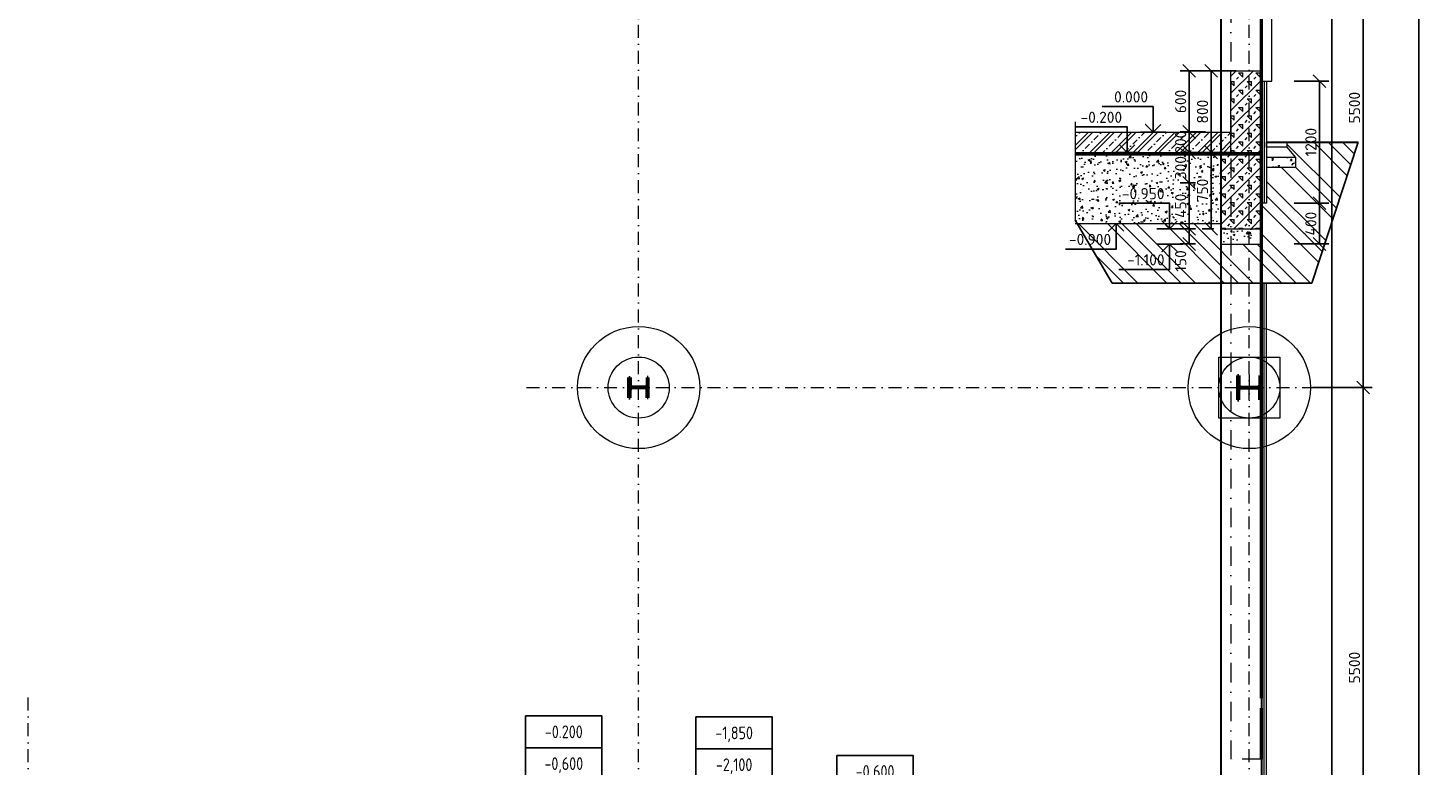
# Model space of a CAD drawing. Header units: millimetres. Extents: x -118752 to 407724, y -73278 to 155058.
# Tile 218 of 256: x 218757 to 232512, y -36699 to -29450. Entities that reach past the tile are written whole.
import ezdxf
from ezdxf.enums import TextEntityAlignment as Align

# ---------------------------------------------------------------- set-up
doc = ezdxf.new("R2010")
doc.units = ezdxf.units.MM
doc.header["$LTSCALE"] = 10
doc.linetypes.add('DASHDOT', pattern=[25.4, 12.7, -6.35, 0, -6.35])
doc.linetypes.add('IZOLACE_VODOTESNA_0.5', pattern=[30, 15, -15])
for name, color, linetype, lineweight in [('CKIZOLACE', 1, 'Continuous', 18), ('CKKOTY', 3, 'Continuous', 25), ('CKKOTY_VYS', 3, 'Continuous', 25), ('CKRASTR', 7, 'DASHDOT', 15), ('CKSTENY_PODROVINOU', 7, 'Continuous', 25), ('CKSTENY_REZ', 6, 'Continuous', 50), ('CSPROFILY_OSY', 1, 'DASHDOT', 18), ('CSPROFILY_REZY', 4, 'Continuous', 50), ('srafy', 7, 'Continuous', 18), ('zaklady tence', 2, 'Continuous', 15), ('základy', 5, 'Continuous', 30)]:
    doc.layers.add(name, color=color, linetype=linetype, lineweight=lineweight)
doc.styles.get("Standard").update_dxf_attribs({"font": 'isocpeur.ttf'})
doc.linetypes.add('IZOLACE_PROTIOTRESOVA', pattern='A,0.001,[219,CADKON.SHX,S=1,R=0,X=0,Y=0],-1,[219,CADKON.SHX,S=1,R=180,X=1,Y=0],-1', length=2.001)
doc.linetypes.add('PRERUSENI', pattern='A,60,[100,CADKON.SHX,S=2.5,R=0,X=0,Y=0],-10', length=70)
doc.dimstyles.new('CADKON', dxfattribs={"dimscale": 50, "dimtxt": 2.2, "dimasz": 2.5, "dimexe": 1.8, "dimexo": 5, "dimgap": 0.6, "dimtad": 1, "dimrnd": 1, "dimtxsty": 'Standard', "dimblk1": 'OBLIQUE', "dimblk2": 'OBLIQUE', "dimsah": 1, "dimcen": 2.5, "dimadec": 1, "dimazin": 2, "dimtfac": 1, "dimtdec": 4, "dimtix": 1, "dimtmove": 2, "dimatfit": 3, "dimldrblk": 'OPEN30', "dimfxl": 5, "dimfxlon": 1, "dimtolj": 1, "dimarcsym": 0})

# ---------------------------------------------------------------- blocks, each defined once
blk = doc.blocks.new('_OBLIQUE')
at = {"color": 0, "linetype": 'ByBlock'}
blk.add_line((-0.5, -0.5), (0.5, 0.5), dxfattribs=at)
blk = doc.blocks.new('*D8359')
at = {"layer": 'CKKOTY', "color": 0, "lineweight": -2}
for p, q in [((231377, -16332), (232512, -16332)), ((232422, -16332), (232422, -38632)), ((231377, -38632), (232512, -38632))]:
    blk.add_line(p, q, dxfattribs=at)
at = {"layer": 'Defpoints', "color": 0}
for p in [(230877, -16332), (230877, -38632), (232422, -38632)]:
    blk.add_point(p, dxfattribs=at)
at = {"layer": 'CKKOTY', "color": 0, "lineweight": -2, "xscale": 125, "yscale": 125, "zscale": 125}
for p, rotation in [((232422, -16332), 90), ((232422, -38632), 270)]:
    blk.add_blockref('_OBLIQUE', p, dxfattribs=dict(at, rotation=rotation))
at = {"layer": 'CKKOTY', "color": 0, "insert": (232337, -27482), "char_height": 110, "attachment_point": 5, "rotation": 90}
blk.add_mtext('\\A1;22300', dxfattribs=at)
blk = doc.blocks.new('_Open30')
at = {"color": 0, "lineweight": -2}
for p, q in [((-1, 0.27), (0, 0)), ((0, 0), (-1, -0.27)), ((0, 0), (-1, 0))]:
    blk.add_line(p, q, dxfattribs=at)
blk = doc.blocks.new('*D8360')
at = {"layer": 'CKKOTY', "color": 0, "lineweight": -2}
for p, q in [((231382, -32982), (231965, -32982)), ((231875, -38482), (231875, -32982)), ((232257, -38482), (231965, -38482))]:
    blk.add_line(p, q, dxfattribs=at)
at = {"layer": 'Defpoints', "color": 0}
for p in [(230882, -32982), (231875, -32982), (231757, -38482)]:
    blk.add_point(p, dxfattribs=at)
at = {"layer": 'CKKOTY', "color": 0, "lineweight": -2, "xscale": 125, "yscale": 125, "zscale": 125}
for p, rotation in [((231875, -32982), 90), ((231875, -38482), 270)]:
    blk.add_blockref('_OBLIQUE', p, dxfattribs=dict(at, rotation=rotation))
at = {"layer": 'CKKOTY', "color": 0, "insert": (231790, -35732), "char_height": 110, "attachment_point": 5, "rotation": 90}
blk.add_mtext('\\A1;5500', dxfattribs=at)
blk = doc.blocks.new('*D8361')
at = {"layer": 'CKKOTY', "color": 0, "lineweight": -2}
for p, q in [((231382, -27482), (231965, -27482)), ((231875, -32982), (231875, -27482)), ((231382, -32982), (231965, -32982))]:
    blk.add_line(p, q, dxfattribs=at)
at = {"layer": 'Defpoints', "color": 0}
for p in [(230882, -27482), (231875, -27482), (230882, -32982)]:
    blk.add_point(p, dxfattribs=at)
at = {"layer": 'CKKOTY', "color": 0, "lineweight": -2, "xscale": 125, "yscale": 125, "zscale": 125}
for p, rotation in [((231875, -27482), 90), ((231875, -32982), 270)]:
    blk.add_blockref('_OBLIQUE', p, dxfattribs=dict(at, rotation=rotation))
at = {"layer": 'CKKOTY', "color": 0, "insert": (231790, -30232), "char_height": 110, "attachment_point": 5, "rotation": 90}
blk.add_mtext('\\A1;5500', dxfattribs=at)
blk = doc.blocks.new('CK_S_EXT_HEAHEA240')
for p, q in [((-120, 115), (120, 115)), ((-120, 115), (-120, 103)), ((-120, 103), (-24.75, 103)), ((-3.75, -82), (-3.75, 82)), ((3.75, -82), (3.75, 82)), ((120, 103), (24.75, 103)), ((120, 115), (120, 103)), ((-120, -115), (-120, -103)), ((-120, -103), (-24.75, -103)), ((-120, -115), (120, -115)), ((120, -103), (24.75, -103)), ((120, -115), (120, -103))]:
    blk.add_line(p, q)
for centre, start, end in [((-24.75, 82), 0, 90), ((24.75, 82), 90, 180), ((-24.75, -82), 270, 0), ((24.75, -82), 180, 270)]:
    blk.add_arc(centre, 21, start, end)
blk = doc.blocks.new('CK_S_EXT_HEAHEA200')
for p, q in [((-100, 95), (100, 95)), ((-100, 95), (-100, 85)), ((-100, 85), (-21.25, 85)), ((-3.25, -67), (-3.25, 67)), ((3.25, -67), (3.25, 67)), ((100, 85), (21.25, 85)), ((100, 95), (100, 85)), ((-100, -95), (-100, -85)), ((-100, -85), (-21.25, -85)), ((-100, -95), (100, -95)), ((100, -85), (21.25, -85)), ((100, -95), (100, -85))]:
    blk.add_line(p, q)
for centre, start, end in [((-21.25, 67), 0, 90), ((21.25, 67), 90, 180), ((-21.25, -67), 270, 0), ((21.25, -67), 180, 270)]:
    blk.add_arc(centre, 18, start, end)
blk = doc.blocks.new('*D9444')
at = {"layer": 'CKKOTY', "color": 0, "lineweight": -2}
for p, q in [((231319, -16732), (231659, -16732)), ((231569, -16732), (231569, -38632)), ((231319, -38632), (231659, -38632))]:
    blk.add_line(p, q, dxfattribs=at)
at = {"layer": 'Defpoints', "color": 0}
for p in [(230877, -16732), (230877, -38632), (231569, -38632)]:
    blk.add_point(p, dxfattribs=at)
at = {"layer": 'CKKOTY', "color": 0, "lineweight": -2, "xscale": 125, "yscale": 125, "zscale": 125}
for p, rotation in [((231569, -16732), 90), ((231569, -38632), 270)]:
    blk.add_blockref('_OBLIQUE', p, dxfattribs=dict(at, rotation=rotation))
at = {"layer": 'CKKOTY', "color": 0, "insert": (231484, -27682), "char_height": 110, "attachment_point": 5, "rotation": 90}
blk.add_mtext('\\A1;21900', dxfattribs=at)
blk = doc.blocks.new('*D9457')
at = {"layer": 'CKKOTY', "color": 0, "lineweight": -2}
for p, q in [((230327, -29871), (230077, -29871)), ((230167, -29871), (230167, -30471)), ((230327, -30471), (230077, -30471))]:
    blk.add_line(p, q, dxfattribs=at)
at = {"layer": 'Defpoints', "color": 0}
for p in [(230577, -29871), (230167, -30471), (230577, -30471)]:
    blk.add_point(p, dxfattribs=at)
at = {"layer": 'CKKOTY', "color": 0, "lineweight": -2, "xscale": 125, "yscale": 125, "zscale": 125}
for p, rotation in [((230167, -29871), 90), ((230167, -30471), 270)]:
    blk.add_blockref('_OBLIQUE', p, dxfattribs=dict(at, rotation=rotation))
at = {"layer": 'CKKOTY', "color": 0, "insert": (230082, -30171), "char_height": 110, "attachment_point": 5, "rotation": 90}
blk.add_mtext('\\A1;600', dxfattribs=at)
blk = doc.blocks.new('*D9458')
at = {"layer": 'CKKOTY', "color": 0, "lineweight": -2}
for p, q in [((230327, -30471), (230077, -30471)), ((230167, -30471), (230167, -30671)), ((230327, -30671), (230077, -30671))]:
    blk.add_line(p, q, dxfattribs=at)
at = {"layer": 'Defpoints', "color": 0}
for p in [(230577, -30471), (230167, -30671), (230577, -30671)]:
    blk.add_point(p, dxfattribs=at)
at = {"layer": 'CKKOTY', "color": 0, "lineweight": -2, "xscale": 125, "yscale": 125, "zscale": 125}
for p, rotation in [((230167, -30471), 270), ((230167, -30671), 90)]:
    blk.add_blockref('_OBLIQUE', p, dxfattribs=dict(at, rotation=rotation))
at = {"layer": 'CKKOTY', "color": 0, "insert": (230082, -30571), "char_height": 110, "attachment_point": 5, "rotation": 90}
blk.add_mtext('\\A1;200', dxfattribs=at)
blk = doc.blocks.new('*D9459')
at = {"layer": 'CKKOTY', "color": 0, "lineweight": -2}
for p, q in [((230327, -30671), (230077, -30671)), ((230167, -30671), (230167, -30971)), ((230227, -30971), (230077, -30971))]:
    blk.add_line(p, q, dxfattribs=at)
at = {"layer": 'Defpoints', "color": 0}
for p in [(230577, -30671), (230167, -30971), (230477, -30971)]:
    blk.add_point(p, dxfattribs=at)
at = {"layer": 'CKKOTY', "color": 0, "lineweight": -2, "xscale": 125, "yscale": 125, "zscale": 125}
for p, rotation in [((230167, -30671), 90), ((230167, -30971), 270)]:
    blk.add_blockref('_OBLIQUE', p, dxfattribs=dict(at, rotation=rotation))
at = {"layer": 'CKKOTY', "color": 0, "insert": (230082, -30821), "char_height": 110, "attachment_point": 5, "rotation": 90}
blk.add_mtext('\\A1;300', dxfattribs=at)
blk = doc.blocks.new('*D9460')
at = {"layer": 'CKKOTY', "color": 0, "lineweight": -2}
for p, q in [((230227, -30971), (230077, -30971)), ((230167, -30971), (230167, -31421)), ((230227, -31421), (230077, -31421))]:
    blk.add_line(p, q, dxfattribs=at)
at = {"layer": 'Defpoints', "color": 0}
for p in [(230477, -30971), (230167, -31421), (230477, -31421)]:
    blk.add_point(p, dxfattribs=at)
at = {"layer": 'CKKOTY', "color": 0, "lineweight": -2, "xscale": 125, "yscale": 125, "zscale": 125}
for p, rotation in [((230167, -30971), 90), ((230167, -31421), 270)]:
    blk.add_blockref('_OBLIQUE', p, dxfattribs=dict(at, rotation=rotation))
at = {"layer": 'CKKOTY', "color": 0, "insert": (230082, -31196), "char_height": 110, "attachment_point": 5, "rotation": 90}
blk.add_mtext('\\A1;450', dxfattribs=at)
blk = doc.blocks.new('*D9461')
at = {"layer": 'CKKOTY', "color": 0, "lineweight": -2}
for p, q in [((230227, -31421), (230077, -31421)), ((230167, -31421), (230167, -31571)), ((230227, -31571), (230077, -31571))]:
    blk.add_line(p, q, dxfattribs=at)
at = {"layer": 'Defpoints', "color": 0}
for p in [(230477, -31421), (230167, -31571), (230477, -31571)]:
    blk.add_point(p, dxfattribs=at)
at = {"layer": 'CKKOTY', "color": 0, "lineweight": -2, "xscale": 125, "yscale": 125, "zscale": 125}
for p, rotation in [((230167, -31421), 90), ((230167, -31571), 270)]:
    blk.add_blockref('_OBLIQUE', p, dxfattribs=dict(at, rotation=rotation))
at = {"layer": 'CKKOTY', "color": 0, "insert": (230082, -31738), "char_height": 110, "attachment_point": 5, "rotation": 90}
blk.add_mtext('\\A1;150', dxfattribs=at)
blk = doc.blocks.new('*D9462')
at = {"layer": 'CKKOTY', "color": 0, "lineweight": -2}
for p, q in [((230627, -29871), (230292, -29871)), ((230382, -29871), (230382, -30671)), ((230627, -30671), (230292, -30671))]:
    blk.add_line(p, q, dxfattribs=at)
at = {"layer": 'Defpoints', "color": 0}
for p in [(230877, -29871), (230382, -30671), (230877, -30671)]:
    blk.add_point(p, dxfattribs=at)
at = {"layer": 'CKKOTY', "color": 0, "lineweight": -2, "xscale": 125, "yscale": 125, "zscale": 125}
for p, rotation in [((230382, -29871), 90), ((230382, -30671), 270)]:
    blk.add_blockref('_OBLIQUE', p, dxfattribs=dict(at, rotation=rotation))
at = {"layer": 'CKKOTY', "color": 0, "insert": (230297, -30271), "char_height": 110, "attachment_point": 5, "rotation": 90}
blk.add_mtext('\\A1;800', dxfattribs=at)
blk = doc.blocks.new('*D9463')
at = {"layer": 'CKKOTY', "color": 0, "lineweight": -2}
for p, q in [((230327, -30671), (230292, -30671)), ((230382, -30671), (230382, -31421)), ((230408, -31421), (230292, -31421))]:
    blk.add_line(p, q, dxfattribs=at)
at = {"layer": 'Defpoints', "color": 0}
for p in [(230577, -30671), (230382, -31421), (230658, -31421)]:
    blk.add_point(p, dxfattribs=at)
at = {"layer": 'CKKOTY', "color": 0, "lineweight": -2, "xscale": 125, "yscale": 125, "zscale": 125}
for p, rotation in [((230382, -30671), 90), ((230382, -31421), 270)]:
    blk.add_blockref('_OBLIQUE', p, dxfattribs=dict(at, rotation=rotation))
at = {"layer": 'CKKOTY', "color": 0, "insert": (230297, -31046), "char_height": 110, "attachment_point": 5, "rotation": 90, "bg_fill": 3, "box_fill_scale": 1.1, "bg_fill_color": 256, "bg_fill_true_color": 13158600, "bg_fill_transparency": 0}
blk.add_mtext('\\A1;750', dxfattribs=at)
blk = doc.blocks.new('*D9467')
at = {"layer": 'CKKOTY', "color": 0, "lineweight": -2}
for p, q in [((231197, -29971), (231537, -29971)), ((231447, -29971), (231447, -31171)), ((231197, -31171), (231537, -31171))]:
    blk.add_line(p, q, dxfattribs=at)
at = {"layer": 'Defpoints', "color": 0}
for p in [(230877, -29971), (230927, -31171), (231447, -31171)]:
    blk.add_point(p, dxfattribs=at)
at = {"layer": 'CKKOTY', "color": 0, "lineweight": -2, "xscale": 125, "yscale": 125, "zscale": 125}
for p, rotation in [((231447, -29971), 90), ((231447, -31171), 270)]:
    blk.add_blockref('_OBLIQUE', p, dxfattribs=dict(at, rotation=rotation))
at = {"layer": 'CKKOTY', "color": 0, "insert": (231362, -30571), "char_height": 110, "attachment_point": 5, "rotation": 90}
blk.add_mtext('\\A1;1200', dxfattribs=at)
blk = doc.blocks.new('*D9468')
at = {"layer": 'CKKOTY', "color": 0, "lineweight": -2}
for p, q in [((231197, -31171), (231537, -31171)), ((231447, -31171), (231447, -31571)), ((231197, -31571), (231537, -31571))]:
    blk.add_line(p, q, dxfattribs=at)
at = {"layer": 'Defpoints', "color": 0}
for p in [(230927, -31171), (230877, -31571)]:
    blk.add_point(p, dxfattribs=at)
at = {"layer": 'CKKOTY', "color": 0, "lineweight": -2, "xscale": 125, "yscale": 125, "zscale": 125}
for p, rotation in [((231447, -31171), 90), ((231447, -31571), 270)]:
    blk.add_blockref('_OBLIQUE', p, dxfattribs=dict(at, rotation=rotation))
at = {"layer": 'CKKOTY', "color": 0, "insert": (231362, -31371), "char_height": 110, "attachment_point": 5, "rotation": 90, "bg_fill": 3, "box_fill_scale": 1.1, "bg_fill_color": 256, "bg_fill_true_color": 13158600, "bg_fill_transparency": 0}
blk.add_mtext('\\A1;400', dxfattribs=at)
at = {"layer": 'Defpoints', "color": 0}
blk.add_point((231447, -31571), dxfattribs=at)
blk = doc.blocks.new('*U9469')
at = {"color": 0, "linetype": 'ByBlock', "lineweight": -2}
blk.add_lwpolyline([(-1.5, 1.5), (0, 0), (1.5, 1.5), (0, 0), (0, 5), (10, 5)], dxfattribs=at)
blk = doc.blocks.new('*U9470')
at = {"color": 0, "linetype": 'ByBlock', "lineweight": -2}
blk.add_lwpolyline([(-1.5, 1.5), (0, 0), (1.5, 1.5), (0, 0), (0, 5), (10, 5)], dxfattribs=at)
blk = doc.blocks.new('*U9471')
at = {"color": 0, "linetype": 'ByBlock', "lineweight": -2}
blk.add_lwpolyline([(-1.5, 1.5), (0, 0), (1.5, 1.5), (0, 0), (0, 5), (10, 5)], dxfattribs=at)
blk = doc.blocks.new('*U9472')
at = {"color": 0, "linetype": 'ByBlock', "lineweight": -2}
blk.add_lwpolyline([(-1.5, -1.5), (0, 0), (1.5, -1.5), (0, 0), (0, -5), (10, -5)], dxfattribs=at)
blk = doc.blocks.new('*U9473')
at = {"color": 0, "linetype": 'ByBlock', "lineweight": -2}
blk.add_lwpolyline([(-1.5, -1.5), (0, 0), (1.5, -1.5), (0, 0), (0, -5), (10, -5)], dxfattribs=at)
blk = doc.blocks.new('AB2DFOUND_HEAD')
blk.add_lwpolyline([(-3, 0), (-3, 2.5), (3, 2.5), (3, 0), (-3, 0)])
blk = doc.blocks.new('AB2DFOUND_FOOT')
blk.add_lwpolyline([(-3, -2.5), (-3, 0), (3, 0), (3, -2.5), (-3, -2.5)])

msp = doc.modelspace()

# ---------------------------------------------------------------- hatches: boundary and pattern name
at = {"layer": 'srafy', "transparency": 33554661}
h = msp.add_hatch(dxfattribs=at)
h.set_pattern_fill('BETON-PERLITBETON', color=256, scale=30, style=0)
h.set_pattern_definition([(45, (0, 0), (-84.852814, 84.852814), []), (45, (84.85, 0), (-84.852814, 84.852814), [30, -90]), (135, (148.49, 21.21), (-84.852814, -84.852814), [60, -60]), (0, (106.07, 63.64), (84.852814, 84.852814), [42.426407, -127.27922]), (90, (148.49, 21.21), (-84.852814, 84.852814), [42.426407, -127.27922])])
h.paths.add_polyline_path([(230756.708, -30671.312), (230756.708, -31421.312), (230876.708, -31421.312), (230876.708, -31171.312), (230876.708, -30671.312)])
h.paths.add_polyline_path([(230756.708, -30671.312), (230576.708, -30671.312), (230576.708, -31421.312), (230756.708, -31421.312)])
h.paths.add_polyline_path([(230476.708, -30971.312), (230476.708, -31421.312), (230576.708, -31421.312), (230576.708, -30671.312), (230476.708, -30671.312)])
h.paths.add_polyline_path([(230576.708, -30671.312), (230576.708, -29871.312), (230756.708, -29871.312), (230756.708, -30671.312)])
h.paths.add_polyline_path([(230756.708, -30671.312), (230756.708, -29871.312), (230876.708, -29871.312), (230876.708, -30671.312)])
h = msp.add_hatch(dxfattribs=at)
h.set_pattern_fill('BETON-ZELEZOBETON', color=256, scale=30, style=0)
h.set_pattern_definition([(45, (0, 0), (-106.06602, 106.06602), []), (45, (42.43, 0), (-106.06602, 106.06602), []), (45, (127.28, 0), (-63.63961, 148.49242), [60, -30, 0, -30])])
h.paths.add_polyline_path([(230476.708, -30471.312), (229811.839, -30471.312), (229557.092, -30471.312), (229557.092, -30671.312), (230476.708, -30671.312)])
h.paths.add_polyline_path([(229557.092, -30471.312), (229046.97, -30471.312), (229046.97, -30671.312), (229557.092, -30671.312)])
h.paths.add_polyline_path([(230476.708, -30471.312), (230476.708, -30671.312), (230576.708, -30671.312), (230576.708, -30471.312)])
h.paths.add_polyline_path([(229999.479, -30703.312), (229999.479, -30439.312), (230164.479, -30439.312), (230164.479, -30703.312)], flags=24)
at = {"layer": 'srafy'}
h = msp.add_hatch(dxfattribs=at)
h.set_pattern_fill('AR-CONC', color=256, style=0)
h.set_pattern_definition([(50, (0, 0), (182.18467, -15.93909), [19.05, -209.55]), (355, (0, 0), (-35.24283, 191.05664), [15.24, -167.64]), (100.451, (15.18, -1.33), (146.9425, 175.11669), [16.19, -178.09]), (46.1842, (0, 50.8), (271.07904, -42.04233), [28.575, -314.325]), (96.6356, (22.6, 47.3), (237.40423, 247.42556), [24.285, -267.135]), (351.184, (0, 50.8), (237.4046, 247.42512), [22.86, -251.46]), (21, (25.4, 38.1), (151.61488, -102.26552), [19.05, -209.55]), (326, (25.4, 38.1), (61.80203, 184.18797), [15.24, -167.64]), (71.4514, (38.03, 29.58), (213.41649, 81.92286), [16.19, -178.09]), (37.5, (0, 0), (3.088603, 84.555039), [0, -165.608, 0, -170.18, 0, -168.275]), (7.5, (0, 0), (66.819663, 100.180575), [0, -97.028, 0, -161.798, 0, -64.135]), (327.5, (-56.64, 0), (135.590595, -5.728744), [0, -63.5, 0, -198.12, 0, -262.89]), (317.5, (-82.04, 0), (148.12918, 25.42649), [0, -82.55, 0, -131.572, 0, -186.69])])
h.paths.add_polyline_path([(229557.092, -30671.312), (229046.97, -30671.312), (229046.97, -30683.812), (229046.97, -30696.312), (229046.97, -30971.312), (229449.31, -30971.312), (230476.708, -30971.312), (230476.708, -30671.312)])
h.paths.add_polyline_path([(230576.708, -31421.312), (230576.708, -31571.312), (230756.708, -31571.312), (230756.708, -31421.312)])
h.paths.add_polyline_path([(230756.708, -31571.312), (230876.708, -31571.312), (230876.708, -31421.312), (230756.708, -31421.312)])
h.paths.add_polyline_path([(231211.778, -30821.312), (231211.778, -30721.312), (230926.708, -30721.312), (230926.708, -30821.312)])
h.paths.add_polyline_path([(229999.479, -30703.312), (229999.479, -30439.312), (230164.479, -30439.312), (230164.479, -30703.312)], flags=24)
h.paths.add_polyline_path([(229999.479, -30953.312), (229999.479, -30689.312), (230164.479, -30689.312), (230164.479, -30953.312)], flags=24)
h.paths.add_polyline_path([(230214.829, -31178.312), (230214.829, -30914.312), (230379.829, -30914.312), (230379.829, -31178.312)], flags=24)
h.paths.add_polyline_path([(230576.708, -31571.312), (230576.708, -31421.312), (230476.708, -31421.312), (230476.708, -31571.312)])
h = msp.add_hatch(dxfattribs=at)
h.set_pattern_fill('AR-CONC', color=256)
h.set_pattern_definition([(50, (0, 0), (182.18467, -15.93909), [19.05, -209.55]), (355, (0, 0), (-35.24283, 191.05664), [15.24, -167.64]), (100.451, (15.18, -1.33), (146.9425, 175.11669), [16.19, -178.09]), (46.1842, (0, 50.8), (271.07904, -42.04233), [28.575, -314.325]), (96.6356, (22.6, 47.3), (237.40423, 247.42556), [24.285, -267.135]), (351.184, (0, 50.8), (237.4046, 247.42512), [22.86, -251.46]), (21, (25.4, 38.1), (151.61488, -102.26552), [19.05, -209.55]), (326, (25.4, 38.1), (61.80203, 184.18797), [15.24, -167.64]), (71.4514, (38.03, 29.58), (213.41649, 81.92286), [16.19, -178.09]), (37.5, (0, 0), (3.088603, 84.555039), [0, -165.608, 0, -170.18, 0, -168.275]), (7.5, (0, 0), (66.819663, 100.180575), [0, -97.028, 0, -161.798, 0, -64.135]), (327.5, (-56.64, 0), (135.590595, -5.728744), [0, -63.5, 0, -198.12, 0, -262.89]), (317.5, (-82.04, 0), (148.12918, 25.42649), [0, -82.55, 0, -131.572, 0, -186.69])])
h.paths.add_polyline_path([(229046.97, -30971.312), (230476.708, -30971.312), (230476.708, -31371.312), (229046.97, -31371.312)])

# ---------------------------------------------------------------- linework, layer by layer
at = {"layer": 'CKIZOLACE'}
for p, q in [((230926.708, -29971.312), (230926.708, -31171.312)), ((229046.97, -30696.312), (230876.708, -30696.312)), ((230926.947, -38631.562), (230926.708, -31954.292))]:
    msp.add_line(p, q, dxfattribs=at)
at = {"layer": 'CKIZOLACE', "linetype": 'IZOLACE_PROTIOTRESOVA', "ltscale": 2.5}
for points in [[(230901.708, -29971.312), (230901.708, -31171.312)], [(230876.469, -38656.562), (230901.708, -38656.562), (230901.708, -31954.292)]]:
    msp.add_lwpolyline(points, dxfattribs=at)
at = {"layer": 'CKIZOLACE', "linetype": 'IZOLACE_VODOTESNA_0.5'}
msp.add_lwpolyline([(229046.97, -30683.812, 25, 25, 0), (230876.708, -30683.812, 0, 0, 0)], format="xyseb", dxfattribs=at)
at = {"layer": 'CKKOTY_VYS'}
for p, q in [((229936.839, -30471.312), (229686.839, -30471.312)), ((229682.092, -30671.312), (229432.092, -30671.312)), ((230098.851, -31421.312), (229848.851, -31421.312)), ((230098.851, -31571.312), (229848.851, -31571.312))]:
    msp.add_line(p, q, dxfattribs=at)
at = {"layer": 'CKRASTR'}
for p, q in [((224756.708, -49873.791), (224756.708, -15481.562)), ((230756.708, -49873.791), (230756.708, -15481.562)), ((223654.334, -32981.562), (231379.674, -32981.562)), ((218756.708, -49873.791), (218756.708, -35981.562))]:
    msp.add_line(p, q, dxfattribs=at)
at = {"layer": 'CKRASTR', "linetype": 'PRERUSENI'}
msp.add_line((229046.97, -30370.006), (229046.97, -31336.58), dxfattribs=at)
at = {"layer": 'CKSTENY_PODROVINOU'}
msp.add_line((230876.708, -36131.562), (230876.708, -36031.562), dxfattribs=at)
at = {"layer": 'CKSTENY_REZ'}
for p, q in [((230876.708, -36031.562), (230876.708, -16331.562)), ((230876.708, -36631.562), (230876.708, -36131.562))]:
    msp.add_line(p, q, dxfattribs=at)
at = {"layer": 'CSPROFILY_OSY'}
for p, q in [((224756.708, -33091.562), (224756.708, -32871.562)), ((230756.708, -32851.562), (230756.708, -33111.562)), ((224861.708, -32981.562), (224651.708, -32981.562)), ((230631.708, -32981.562), (230881.708, -32981.562))]:
    msp.add_line(p, q, dxfattribs=at)
at = {"layer": 'Defpoints'}
for p, q in [((231369.624, -31954.292), (231827.607, -30571.312)), ((229046.97, -31336.58), (229410.14, -31954.292)), ((229410.14, -31954.292), (231369.624, -31954.292))]:
    msp.add_line(p, q, dxfattribs=at)
at = {"layer": 'zaklady tence', "linetype": 'DASHDOT', "ltscale": 1.5}
for p in [(230576.708, -16631.562), (230876.708, -36631.562)]:
    msp.add_line(p, (230576.708, -36631.562), dxfattribs=at)
at = {"layer": 'zaklady tence'}
for p, q in [((230976.708, -29971.312), (230976.708, -29084.278)), ((230576.708, -30671.312), (230576.708, -29871.312)), ((230576.708, -29871.312), (230876.708, -29871.312)), ((230876.708, -29871.312), (230876.708, -29971.312)), ((230876.708, -29971.312), (230976.708, -29971.312)), ((229046.97, -30471.312), (230576.708, -30471.312)), ((229046.97, -30671.312), (230876.708, -30671.312)), ((231126.708, -30621.312), (231211.778, -30721.312)), ((231211.778, -30721.312), (230926.708, -30721.312)), ((231211.778, -30721.312), (231211.778, -30821.312)), ((231211.778, -30821.312), (230926.708, -30821.312)), ((230926.708, -31171.312), (230876.708, -31171.312)), ((230476.708, -31421.312), (230876.708, -31421.312)), ((230476.708, -31571.312), (230876.708, -31571.312))]:
    msp.add_line(p, q, dxfattribs=at)
for points in [[(230926.708, -30571.312), (231126.708, -30571.312), (231126.708, -30621.312), (230926.708, -30621.312)], [(230456.708, -32681.562), (231056.708, -32681.562), (231056.708, -33281.562), (230456.708, -33281.562)]]:
    msp.add_lwpolyline(points, close=True, dxfattribs=at)
for centre, radius in [((224756.708, -32981.562), 600), ((230756.708, -32981.562), 600), ((224756.708, -32981.562), 300), ((230756.708, -32981.562), 300)]:
    msp.add_circle(centre, radius, dxfattribs=at)
at = {"layer": 'základy'}
for p, q in [((230876.708, -16331.562), (230876.708, -38631.562)), ((230476.708, -16731.562), (230476.708, -38231.562)), ((230926.708, -30571.312), (231827.607, -30571.312))]:
    msp.add_line(p, q, dxfattribs=at)

# ---------------------------------------------------------------- block references
at = {"layer": 'CKKOTY_VYS'}
ref = msp.add_blockref('*U9469', (229811.839, -30471.312), dxfattribs=dict(at, xscale=-50, yscale=50, zscale=50))
ref.add_attrib('Výška', '0.000', dxfattribs={"layer": '0', "color": 0, "linetype": 'ByBlock', "lineweight": -2, "height": 110}).set_placement((229761.839, -30181.312), align=Align.RIGHT)
ref = msp.add_blockref('*U9470', (229557.092, -30671.312), dxfattribs=dict(at, xscale=-50, yscale=50, zscale=50))
ref.add_attrib('Výška', '-0.200', dxfattribs={"layer": '0', "color": 0, "linetype": 'ByBlock', "lineweight": -2, "height": 110}).set_placement((229507.092, -30381.312), align=Align.RIGHT)
ref = msp.add_blockref('*U9471', (229973.851, -31421.312), dxfattribs=dict(at, xscale=-50, yscale=50, zscale=50))
ref.add_attrib('Výška', '-0.950', dxfattribs={"layer": '0', "color": 0, "linetype": 'ByBlock', "lineweight": -2, "height": 110}).set_placement((229923.851, -31131.312), align=Align.RIGHT)
ref = msp.add_blockref('*U9472', (229449.31, -31371.312), dxfattribs=dict(at, xscale=-50, yscale=50, zscale=50))
ref.add_attrib('Výška', '-0.900', dxfattribs={"layer": '0', "color": 0, "linetype": 'ByBlock', "lineweight": -2, "height": 110}).set_placement((229399.31, -31581.312), align=Align.RIGHT)
ref = msp.add_blockref('*U9473', (229973.851, -31571.312), dxfattribs=dict(at, xscale=-50, yscale=50, zscale=50))
ref.add_attrib('Výška', '-1.100', dxfattribs={"layer": '0', "color": 0, "linetype": 'ByBlock', "lineweight": -2, "height": 110}).set_placement((229923.851, -31781.312), align=Align.RIGHT)
ref = msp.add_blockref('AB2DFOUND_HEAD', (224021.151, -36519.362), dxfattribs=dict(at, xscale=125, yscale=125, zscale=125))
ref.add_attrib('HEIGHT', '-0.200', dxfattribs={"height": 125, "width": 0.8}).set_placement((224021.151, -36363.112), align=Align.MIDDLE_CENTER)
ref = msp.add_blockref('AB2DFOUND_HEAD', (225694.905, -36529.705), dxfattribs=dict(at, xscale=125, yscale=125, zscale=125))
ref.add_attrib('HEIGHT', '-1,850', dxfattribs={"height": 125, "width": 0.8}).set_placement((225694.905, -36373.455), align=Align.MIDDLE_CENTER)
ref = msp.add_blockref('AB2DFOUND_FOOT', (224021.151, -36519.362), dxfattribs=dict(at, xscale=125, yscale=125, zscale=125))
ref.add_attrib('HEIGHT', '-0,600', dxfattribs={"height": 125, "width": 0.8}).set_placement((224021.151, -36675.612), align=Align.MIDDLE_CENTER)
ref = msp.add_blockref('AB2DFOUND_FOOT', (225694.905, -36529.705), dxfattribs=dict(at, xscale=125, yscale=125, zscale=125))
ref.add_attrib('HEIGHT', '-2,100', dxfattribs={"height": 125, "width": 0.8}).set_placement((225694.905, -36685.955), align=Align.MIDDLE_CENTER)
ref = msp.add_blockref('AB2DFOUND_HEAD', (227079.553, -36908.566), dxfattribs=dict(at, xscale=125, yscale=125, zscale=125))
ref.add_attrib('HEIGHT', '-0,600', dxfattribs={"height": 125, "width": 0.8}).set_placement((227079.553, -36752.316), align=Align.MIDDLE_CENTER)
at = {"layer": 'CSPROFILY_REZY'}
for name, p, rotation in [('CK_S_EXT_HEAHEA240', (230756.708, -32981.562), 270), ('CK_S_EXT_HEAHEA200', (224756.708, -32981.562), 90)]:
    msp.add_blockref(name, p, dxfattribs=dict(at, rotation=rotation))

# ---------------------------------------------------------------- dimensions: what is measured, and where the dimension line sits
at = {"layer": 'CKKOTY'}
for base, p1, p2, override, picture, middle in [((232422.43, -38631.562), (230876.708, -16331.562), (230876.708, -38631.562), {"dimscale": 50, "dimexo": 10, "dimdec": 0, "dimrnd": 5, "dimfxl": 1, "dimfxlon": 0}, '*D8359', (232337.43, -27481.562)), ((231569.352, -38631.562), (230876.708, -16731.562), (230876.708, -38631.562), {"dimtmove": 2}, '*D9444', (231484.352, -27681.562)), ((231874.659, -27481.562), (230881.708, -32981.562), (230881.708, -27481.562), {"dimscale": 50, "dimexo": 10, "dimdec": 0, "dimrnd": 5, "dimtmove": 2, "dimfxl": 1, "dimfxlon": 0}, '*D8361', (231789.659, -30231.562)), ((230166.979, -30671.312), (230576.708, -30471.312), (230576.708, -30671.312), {"dimtmove": 2}, '*D9458', (230081.979, -30571.312)), ((230166.979, -30971.312), (230576.708, -30671.312), (230476.708, -30971.312), {"dimtmove": 2}, '*D9459', (230081.979, -30821.312)), ((230166.979, -31421.312), (230476.708, -30971.312), (230476.708, -31421.312), {"dimtmove": 2}, '*D9460', (230081.979, -31196.312)), ((231874.659, -32981.562), (231756.708, -38481.562), (230881.708, -32981.562), {"dimscale": 50, "dimexo": 10, "dimdec": 0, "dimrnd": 5, "dimfxl": 1, "dimfxlon": 0}, '*D8360', (231789.659, -35731.562))]:
    dim = msp.add_linear_dim(base=base, p1=p1, p2=p2, angle=90, dimstyle='CADKON', override=override, dxfattribs=at)
    dim.commit()
    dim.dimension.update_dxf_attribs({"geometry": picture, "text_midpoint": middle})
for base, p1, p2, picture, middle in [((230166.979, -30471.312), (230576.708, -29871.312), (230576.708, -30471.312), '*D9457', (230081.979, -30171.312)), ((230382.329, -30671.312), (230876.708, -29871.312), (230876.708, -30671.312), '*D9462', (230297.329, -30271.312)), ((231446.913, -31171.312), (230876.708, -29971.312), (230926.708, -31171.312), '*D9467', (231361.913, -30571.312))]:
    dim = msp.add_linear_dim(base=base, p1=p1, p2=p2, angle=90, dimstyle='CADKON', dxfattribs=at)
    dim.commit()
    dim.dimension.update_dxf_attribs({"geometry": picture, "text_midpoint": middle})
dim = msp.add_linear_dim(base=(230166.979, -31571.312), p1=(230476.708, -31421.312), p2=(230476.708, -31571.312), angle=90, dimstyle='CADKON', override={"dimtmove": 2}, dxfattribs=at)
dim.commit()
dim.dimension.update_dxf_attribs({"geometry": '*D9461', "text_midpoint": (230081.979, -31737.912), "dimtype": 160})

# ---------------------------------------------------------------- next in the draw order: dimensions: what is measured, and where the dimension line sits
for base, p1, p2, override, picture, middle in [((230382.329, -31421.312), (230576.708, -30671.312), (230658.234, -31421.312), {"dimtfill": 1}, '*D9463', (230297.329, -31046.312)), ((231446.913, -31571.312), (230926.708, -31171.312), (230876.708, -31571.312), {"dimtmove": 2, "dimtfill": 1}, '*D9468', (231361.913, -31371.312))]:
    dim = msp.add_linear_dim(base=base, p1=p1, p2=p2, angle=90, dimstyle='CADKON', override=override, dxfattribs=at)
    dim.commit()
    dim.dimension.update_dxf_attribs({"geometry": picture, "text_midpoint": middle})

# ---------------------------------------------------------------- next in the draw order: hatches: boundary and pattern name
at = {"layer": 'srafy'}
h = msp.add_hatch(dxfattribs=at)
h.set_pattern_fill('ZEM_PUVODNI', color=256, scale=100, angle=90, style=0)
h.set_pattern_definition([(135, (0, 0), (-282.8427, -282.8427), []), (135, (9e-15, 141.42), (-282.8427, -282.8427), []), (135, (2e-14, 282.84), (-282.8427, -282.8427), [])])
h.paths.add_polyline_path([(229067.39, -31371.312), (229410.14, -31954.292), (231369.624, -31954.292), (231827.607, -30571.312), (231126.708, -30571.312), (231126.708, -30621.312), (231211.778, -30721.312), (231211.778, -30821.312), (230926.708, -30821.312), (230926.708, -31171.312), (230876.708, -31171.312), (230876.708, -31571.312), (230476.708, -31571.312), (230476.708, -31371.312)])

# ---------------------------------------------------------------- next in the draw order: linework, layer by layer
at = {"layer": 'zaklady tence'}
msp.add_line((229046.97, -31371.312), (230476.708, -31371.312), dxfattribs=at)

doc.saveas('drawing.dxf')
